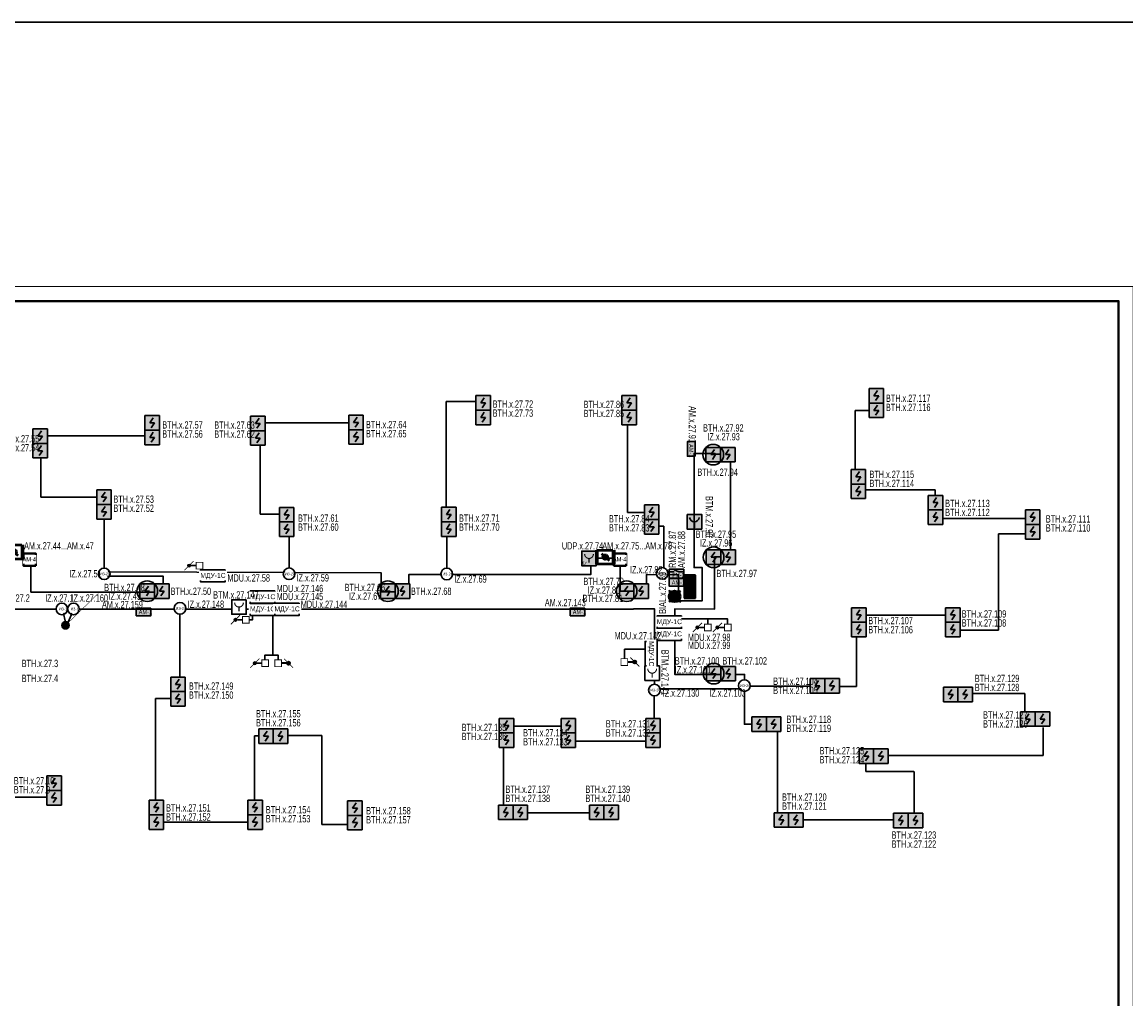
# Model space of a CAD drawing. Header units: millimetres. Extents: x 303602 to 13248484, y -10200551 to -26241.
# Tile 46 of 51: x 947701 to 985617, y -81887 to -48338. Entities that reach past the tile are written whole.
import ezdxf
from ezdxf.enums import TextEntityAlignment as Align

# ---------------------------------------------------------------- set-up
doc = ezdxf.new("R2010")
doc.units = ezdxf.units.MM
doc.set_wipeout_variables(frame=1)
doc.linetypes.add('CONTINOUS', pattern=[0])
for name, color, linetype, lineweight in [('_АПС_Оборудование', 1, 'Continuous', 30), ('RC-Извещатели_пожарные', 1, 'Continuous', 30), ('Воздуховоды', 7, 'Continuous', 18), ('Графика', 253, 'Continuous', 20), ('ОС', 5, 'Continuous', 25), ('Рамка', 7, 'Continuous', 18), ('СОУЭ', 1, 'Continuous', 30), ('СС-011-ПОЖ-СИГНАЛИЗАЦИЯ', 1, 'Continuous', 30), ('УГО АПС и АПЗ$0$_АПС_Оборудование', 1, 'Continuous', 30), ('УГО АПС и АПЗ$0$СС-011-ПОЖ-СИГНАЛИЗАЦИЯ', 1, 'Continuous', 30)]:
    doc.layers.add(name, color=color, linetype=linetype, lineweight=lineweight)
for name, color, linetype in [('EI_HATCH_GALV', 7, 'Continuous'), ('АПС', 5, 'Continuous'), ('АПС_Оборудование', 1, 'Continuous'), ('ССПС', 5, 'Continuous'), ('формат', 250, 'Continuous')]:
    doc.layers.add(name, color=color, linetype=linetype)
doc.layers.add('УГО АПС и АПЗ$0$СС_СОУЭ', color=7, linetype='Continuous', lineweight=35, true_color=0x004961)
doc.styles.add('Arial', font='arial.ttf', dxfattribs={"width": 0.9, "height": 700})
doc.styles.add('Arial Narrow', font='ARIALN.TTF', dxfattribs={"width": 0.9, "height": 600})
doc.styles.add('Arial Narrow_Нум', font='ARIALN.TTF', dxfattribs={"width": 0.7, "height": 250})
doc.styles.add('Arial_2', font='arial.ttf', dxfattribs={"width": 0.9, "height": 400})
doc.styles.add('CP.Text', font='arial.ttf')
doc.styles.get("Standard").update_dxf_attribs({"font": 'isocpeur.ttf', "width": 0.9})

# ---------------------------------------------------------------- blocks, each defined once
blk = doc.blocks.new('*U39')
at = {"color": 0, "lineweight": 0}
blk.add_lwpolyline([(-594, 0), (0, 0), (0, 420), (-594, 420)], close=True, dxfattribs=at)
at = {"lineweight": 40}
blk.add_lwpolyline([(-574, 5), (-5, 5), (-5, 415), (-574, 415)], close=True, dxfattribs=at)
at = {"style": 'Arial', "width": 0.9, "flags": 8}
blk.add_attdef('FORMAT', (-36.87, 1.26), '', height=2.8, dxfattribs=at)
blk = doc.blocks.new('*U70')
at = {"ltscale": 100}
h = blk.add_hatch(color=256, dxfattribs=at)
h.dxf.hatch_style = 1
h.paths.add_polyline_path([(-35, 0, 1), (35, 0, 1)])
at = {"lineweight": 30}
blk.add_lwpolyline([(313, 313, 0, 45, 0), (186, 186, 4.5, 4.5, 0), (25, 25, 4.5, 4.5, 0)], format="xyseb", dxfattribs=at)
blk.add_circle((0, 0), 34.8, dxfattribs=at)
blk = doc.blocks.new('RC-UGO-IRA-01')
blk.add_wipeout([(2.5, 2.5), (2.5, -2.5), (-2.5, -2.5), (-2.5, 2.5)]).dxf.layer = 'RC-Извещатели_пожарные'
blk.add_wipeout([(-2.5, -2.5), (-2.5, 2.5), (2.5, 2.5), (2.5, -2.5)]).dxf.layer = 'RC-Извещатели_пожарные'
at = {"layer": 'RC-Извещатели_пожарные', "ltscale": 30}
blk.add_lwpolyline([(2.5, 2.5), (2.5, -2.5), (-2.5, -2.5), (-2.5, 2.5)], close=True, dxfattribs=at)
at = {"layer": 'RC-Извещатели_пожарные', "ltscale": 30, "const_width": 0.375}
blk.add_lwpolyline([(-1.5, 1.5, 1), (1.5, 1.5, 1)], format="xyb", dxfattribs=at)
blk.add_lwpolyline([(0, 0), (0, -1.5)], dxfattribs=at)
at = {"layer": 'RC-Извещатели_пожарные'}
blk.add_attdef('PSTN', text='', height=1.5, dxfattribs=at).set_placement((2.5, 2.5), align=Align.BOTTOM_CENTER)
blk = doc.blocks.new('ИП 212-64 прот.R3')
blk.add_wipeout([(2.5, 2.5), (2.5, -2.5), (-2.5, -2.5), (-2.5, 2.5)]).dxf.layer = 'RC-Извещатели_пожарные'
blk.add_wipeout([(-2.5, -2.5), (-2.5, 2.5), (2.5, 2.5), (2.5, -2.5)]).dxf.layer = 'RC-Извещатели_пожарные'
at = {"lineweight": 35, "true_color": 0xffffff}
h = blk.add_hatch(color=7, dxfattribs=at)
h.dxf.hatch_style = 1
h.paths.add_polyline_path([(-2.5, 2.5), (-2.5, -2.5), (2.5, -2.5), (2.5, 2.5)])
at = {"color": 1, "linetype": 'ByBlock', "lineweight": -2}
for p, q in [((0.39, 1.77), (-0.83, 0)), ((-0.83, 0), (0.83, 0)), ((0.83, 0), (-0.31, -1.63))]:
    blk.add_line(p, q, dxfattribs=at)
at = {"layer": 'RC-Извещатели_пожарные', "ltscale": 30}
for p, q in [((-2.5, -2.5), (-2.5, 2.5)), ((-2.5, 2.5), (2.5, 2.5)), ((2.5, 2.5), (2.5, -2.5)), ((2.5, -2.5), (-2.5, -2.5))]:
    blk.add_line(p, q, dxfattribs=at)
blk = doc.blocks.new('УГО АПС и АПЗ$0$A$C0ED213A1')
blk.add_wipeout([(-200, 0), (0, -200), (200, 0), (0, 200)])
blk.add_circle((0, 0), 200)
at = {"layer": 'УГО АПС и АПЗ$0$СС-011-ПОЖ-СИГНАЛИЗАЦИЯ', "color": 1, "style": 'CP.Text', "width": 0.8}
blk.add_text('ИЗ-2О', height=90, dxfattribs=at).set_placement((-145, -47))
blk = doc.blocks.new('*U96')
at = {"lineweight": 35, "true_color": 0xffffff}
h = blk.add_hatch(color=7, dxfattribs=at)
h.dxf.hatch_style = 1
h.paths.add_polyline_path([(-2.5, 2.5), (-2.5, -2.5), (2.5, -2.5), (2.5, 2.5)])
at = {"color": 1, "linetype": 'ByBlock', "lineweight": -2}
for p, q in [((0.39, 1.76), (-0.83, 0)), ((-0.83, 0), (0.83, 0)), ((0.83, 0), (-0.31, -1.64))]:
    blk.add_line(p, q, dxfattribs=at)
at = {"color": 1, "linetype": 'ByBlock', "lineweight": -2, "ltscale": 0.1}
blk.add_lwpolyline([(-2.5, 2.5), (2.5, 2.5), (2.5, -2.5), (-2.5, -2.5)], close=True, dxfattribs=at)
at = {"layer": 'RC-Извещатели_пожарные'}
blk.add_circle((0, 0), 3.54, dxfattribs=at)
at = {"layer": 'RC-Извещатели_пожарные', "style": 'Arial Narrow_Нум', "width": 0.7}
blk.add_attdef('PSTN', text='', height=2.5, dxfattribs=at).set_placement((5.33, 2.66), align=Align.BOTTOM_CENTER)
blk = doc.blocks.new('УДП')
at = {"color": 30}
blk.add_wipeout([(324223, -148669), (324222, -149169), (323722, -149169), (323723, -148669)], dxfattribs=at).dxf.layer = 'RC-Извещатели_пожарные'
blk.add_wipeout([(323722, -149169), (323723, -148669), (324223, -148669), (324222, -149169)], dxfattribs=at).dxf.layer = 'RC-Извещатели_пожарные'
at = {"layer": 'EI_HATCH_GALV', "lineweight": 30, "true_color": 0xffffff}
h = blk.add_hatch(color=7, dxfattribs=at)
h.dxf.hatch_style = 1
h.paths.add_polyline_path([(324223, -148669), (324222, -149169), (323722, -149169), (323723, -148669)])
at = {"layer": 'RC-Извещатели_пожарные', "color": 30, "ltscale": 30}
blk.add_lwpolyline([(324223, -148669), (324222, -149169), (323722, -149169), (323723, -148669)], close=True, dxfattribs=at)
at = {"layer": 'RC-Извещатели_пожарные', "color": 30, "ltscale": 30, "const_width": 37.5}
blk.add_lwpolyline([(323823, -148769, 1), (324123, -148769, 1)], format="xyb", dxfattribs=at)
blk.add_lwpolyline([(323972, -148919), (323972, -149069)], dxfattribs=at)
at = {"color": 30, "lineweight": 30, "style": 'Arial Narrow', "width": 0.9}
blk.add_text('ДУ', height=100, dxfattribs=at).set_placement((323814, -149078), align=Align.MIDDLE_CENTER)
blk = doc.blocks.new('_МДУ')
at = {"color": 1}
blk.add_wipeout([(-350, 175), (350, 175), (350, -175), (-350, -175)], dxfattribs=at)
at = {"layer": 'АПС', "color": 1, "lineweight": 30, "ltscale": 200}
blk.add_lwpolyline([(350, 175), (-350, 175), (-350, -175), (350, -175)], close=True, dxfattribs=at)
at = {"layer": 'АПС', "color": 0, "lineweight": 30, "ltscale": 200, "insert": (3, -9), "char_height": 140, "width": 668.29, "attachment_point": 5, "style": 'Arial_2', "bg_fill": 2}
blk.add_mtext('МДУ-1С', dxfattribs=at)
blk = doc.blocks.new('ам-4')
blk.add_wipeout([(-197, 213), (223, 213), (223, -207), (-197, -207)]).dxf.layer = 'АПС_Оборудование'
at = {"layer": '_АПС_Оборудование', "lineweight": 40, "ltscale": 100}
blk.add_lwpolyline([(223, -207), (-197, -207), (-197, 213), (223, 213)], close=True, dxfattribs=at)
at = {"layer": '_АПС_Оборудование', "ltscale": 100, "insert": (15, 13), "char_height": 150, "attachment_point": 5, "style": 'Arial Narrow', "bg_fill": 2}
blk.add_mtext_dynamic_manual_height_columns('\\pxi-0.17961;АМ-4', width=300, gutter_width=144375, heights=[0], dxfattribs=at)
blk = doc.blocks.new('озк_выт')
at = {"layer": 'УГО АПС и АПЗ$0$_АПС_Оборудование', "ltscale": 200}
h = blk.add_hatch(color=5, dxfattribs=at)
h.dxf.hatch_style = 1
h.paths.add_polyline_path([(468756, -41333, 1), (468645, -41333, 1)])
at = {"color": 5, "const_width": 29.5}
blk.add_lwpolyline([(468544, -41177), (468661, -41294)], dxfattribs=at)
at = {"layer": 'УГО АПС и АПЗ$0$_АПС_Оборудование', "color": 5, "lineweight": 35, "ltscale": 200}
blk.add_line((468631, -41333), (468458, -41334), dxfattribs=at)
at = {"layer": 'УГО АПС и АПЗ$0$_АПС_Оборудование', "color": 5, "const_width": 29.5}
blk.add_lwpolyline([(468227, -41449), (468458, -41449), (468458, -41218), (468227, -41218)], close=True, dxfattribs=at)
blk.add_lwpolyline([(468740, -41373), (468857, -41490)], dxfattribs=at)
at = {"layer": 'УГО АПС и АПЗ$0$_АПС_Оборудование', "color": 5}
blk.add_circle((468700, -41333), 55.4, dxfattribs=at)
blk = doc.blocks.new('пд_выт')
at = {"layer": 'Воздуховоды', "true_color": 0xcd6928}
h = blk.add_hatch(color=32, dxfattribs=at)
h.dxf.hatch_style = 1
h.paths.add_polyline_path([(468770, -40558, 1), (468659, -40558, 1)])
at = {"layer": 'Воздуховоды', "color": 32, "lineweight": 30, "true_color": 0xcd6928}
blk.add_line((468645, -40558), (468472, -40558), dxfattribs=at)
at = {"layer": 'Воздуховоды', "color": 32, "true_color": 0xcd6928, "const_width": 29.5}
blk.add_lwpolyline([(468242, -40674), (468472, -40673), (468472, -40443), (468241, -40443)], close=True, dxfattribs=at)
for points in [[(468558, -40401), (468675, -40519)], [(468754, -40597), (468871, -40714)]]:
    blk.add_lwpolyline(points, dxfattribs=at)
at = {"layer": 'Воздуховоды', "color": 32, "true_color": 0xcd6928}
blk.add_circle((468715, -40558), 55.4, dxfattribs=at)
blk = doc.blocks.new('озк_пр')
at = {"layer": 'УГО АПС и АПЗ$0$_АПС_Оборудование', "ltscale": 200}
h = blk.add_hatch(color=1, dxfattribs=at)
h.dxf.hatch_style = 1
h.paths.add_polyline_path([(468761, -41723, 1), (468650, -41723, 1)])
at = {"color": 1, "const_width": 29.5}
blk.add_lwpolyline([(468549, -41567), (468666, -41684)], dxfattribs=at)
at = {"layer": 'УГО АПС и АПЗ$0$_АПС_Оборудование', "color": 1, "lineweight": 35, "ltscale": 200}
blk.add_line((468636, -41723), (468463, -41723), dxfattribs=at)
at = {"layer": 'УГО АПС и АПЗ$0$_АПС_Оборудование', "color": 1, "const_width": 29.5}
blk.add_lwpolyline([(468233, -41839), (468463, -41839), (468463, -41608), (468232, -41608)], close=True, dxfattribs=at)
blk.add_lwpolyline([(468745, -41762), (468862, -41880)], dxfattribs=at)
at = {"layer": 'УГО АПС и АПЗ$0$_АПС_Оборудование', "color": 1}
blk.add_circle((468706, -41723), 55.4, dxfattribs=at)
blk = doc.blocks.new('авфывыа')
at = {"lineweight": 40, "ltscale": 2, "true_color": 0xffffff}
h = blk.add_hatch(color=7, dxfattribs=at)
h.dxf.hatch_style = 1
h.paths.add_polyline_path([(287843, 200199), (287340, 200199), (287340, 199936), (287843, 199936)])
at = {"layer": 'ОС', "color": 1, "lineweight": 30}
blk.add_lwpolyline([(287843, 200199), (287340, 200199), (287340, 199936), (287843, 199936)], close=True, dxfattribs=at)
at = {"layer": 'ССПС', "color": 1, "lineweight": -2, "ltscale": 1000, "style": 'Arial Narrow', "width": 0.9}
blk.add_text('АМ-1', height=150, dxfattribs=at).set_placement((287425, 199988))
blk = doc.blocks.new('*U89')
at = {"linetype": 'Continuous', "lineweight": -2, "true_color": 0xffffff}
h = blk.add_hatch(color=7, dxfattribs=at)
h.dxf.hatch_style = 1
h.paths.add_polyline_path([(0, 500), (0, 0), (500, 0), (500, 500)])
at = {"color": 1, "linetype": 'Continuous', "lineweight": -2}
blk.add_line((250, 250), (250, 43), dxfattribs=at)
blk.add_lwpolyline([(0, 500), (500, 500), (500, 0), (0, 0)], close=True, dxfattribs=at)
blk.add_arc((250, 417), 167, 186.4495, 353.5853, dxfattribs=at)
at = {"color": 0, "linetype": 'Continuous', "lineweight": -2, "style": 'Arial Narrow_Нум', "flags": 1}
for tag, p in [('NAME_DEVICE', (-64, -421)), ('NUM_POM', (-82, -847))]:
    blk.add_attdef(tag, p, '', height=125, dxfattribs=at)
at = {"color": 0, "linetype": 'Continuous', "lineweight": -2, "style": 'Arial Narrow_Нум'}
for tag, p in [('INDEX', (-63, -235)), ('NUM_DEVICE', (-64, -630))]:
    blk.add_attdef(tag, p, '', height=125, dxfattribs=at)
blk = doc.blocks.new('ДЗ')
at = {"layer": 'Графика', "color": 1, "lineweight": 50}
for p, q in [((304243, -36530), (304243, -37013)), ((304423, -36650), (304688, -36892)), ((304859, -36530), (304859, -37013))]:
    blk.add_line(p, q, dxfattribs=at)
blk.add_lwpolyline([(304821, -36530), (304821, -37013), (304291, -37013), (304291, -36530)], close=True, dxfattribs=at)
blk.add_circle((304556, -36771), 81.3, dxfattribs=at)
blk = doc.blocks.new('РМ-4схема')
at = {"lineweight": 40, "ltscale": 2, "true_color": 0xffffff}
h = blk.add_hatch(color=7, dxfattribs=at)
h.dxf.hatch_style = 1
h.paths.add_polyline_path([(-154589, 33976), (-154086, 33976), (-154086, 34289), (-154589, 34289)])
at = {"layer": 'ОС', "color": 1, "lineweight": 30}
for p, q in [((-154420, 34196, 0), (-154589, 34196, 0)), ((-154260, 34196, 0), (-154420, 34270, 0)), ((-154086, 34196, 0), (-154260, 34196, 0))]:
    blk.add_line(p, q, dxfattribs=at)
at = {"layer": 'ОС', "color": 1, "lineweight": 30, "elevation": 0}
blk.add_lwpolyline([(-154086, 34289), (-154589, 34289), (-154589, 33976), (-154086, 33976)], close=True, dxfattribs=at)
at = {"layer": 'ССПС', "color": 1, "lineweight": -2, "ltscale": 1000, "style": 'Arial Narrow_Нум', "width": 0.8}
blk.add_text('РМ-1', height=151, dxfattribs=at).set_placement((-154484, 34011, 0))
blk = doc.blocks.new('УГО АПС и АПЗ$0$точка сбора')
h = blk.add_hatch(color=255)
h.dxf.hatch_style = 1
h.paths.add_polyline_path([(0, 0), (-88, 88, 0.198912), (-125, 0, 0.198912), (-88, -88)])
h.paths.add_polyline_path([(125, 0, 0.198912), (88, 88), (0, 0), (88, -88, 0.198912)])
h = blk.add_hatch(color=2)
h.dxf.hatch_style = 1
h.paths.add_polyline_path([(88, -88), (0, 0), (-88, -88, 0.414214)])
h.paths.add_polyline_path([(88, 88, 0.414214), (-88, 88), (0, 0)])
at = {"layer": 'УГО АПС и АПЗ$0$СС_СОУЭ', "color": 1}
for p, q in [((-88, 88), (-125, 125)), ((-88, 88), (-125, 88)), ((-88, 88), (-88, 125)), ((88, 88), (125, 125)), ((88, 88), (88, 125)), ((88, 88), (125, 88)), ((-88, -88), (-125, -125)), ((-88, -88), (-125, -88)), ((-88, -88), (-88, -125)), ((88, -88), (125, -125)), ((88, -88), (88, -125)), ((88, -88), (125, -88))]:
    blk.add_line(p, q, dxfattribs=at)
for points in [[(-88, 88), (88, -88)], [(-88, -88), (88, 88)]]:
    blk.add_lwpolyline(points, dxfattribs=at)
blk.add_circle((0, 0), 125, dxfattribs=at)
blk = doc.blocks.new('УГО АПС и АПЗ$0$A$C7da512b9')
at = {"true_color": 0xffffff}
h = blk.add_hatch(color=7, dxfattribs=at)
h.dxf.hatch_style = 1
h.paths.add_polyline_path([(0, 199.9872), (-399.9744, 199.9872), (-399.9744, -199.9872), (0, -199.9872)])
at = {"lineweight": 35, "true_color": 0x0a0aff}
for points in [[(0, 74.9952), (0, 199.9872), (-399.9744, 199.9872), (-399.9744, 74.9952)], [(-399.9744, -74.9952), (-399.9744, -199.9872), (0, -199.9872), (0, -74.9952)]]:
    blk.add_hatch(color=5, dxfattribs=at).paths.add_polyline_path(points)
at = {"color": 5, "lineweight": 35, "true_color": 0x0a0aff}
for p, q in [((-399.9744, 199.9872), (-399.9744, -199.9872)), ((0, 199.9872), (-399.9744, 199.9872)), ((0, -199.9872), (0, 199.9872)), ((-399.9744, -199.9872), (0, -199.9872))]:
    blk.add_line(p, q, dxfattribs=at)
blk = doc.blocks.new('ИЗ-1')
blk.add_wipeout([(469979, -66893), (470179, -67093), (470379, -66893), (470179, -66693)])
blk.add_circle((470179, -66893), 200)
at = {"layer": 'УГО АПС и АПЗ$0$СС-011-ПОЖ-СИГНАЛИЗАЦИЯ', "color": 1, "style": 'CP.Text', "width": 0.8}
blk.add_text('ИЗ-1', height=90, dxfattribs=at).set_placement((470079, -66939))
blk = doc.blocks.new('пд_пр')
at = {"layer": 'Воздуховоды', "true_color": 0x008800}
h = blk.add_hatch(color=96, dxfattribs=at)
h.dxf.hatch_style = 1
h.paths.add_polyline_path([(468765, -40912, 1), (468654, -40912, 1)])
at = {"layer": 'Воздуховоды', "color": 96, "lineweight": 30, "true_color": 0x008800}
blk.add_line((468640, -40912), (468467, -40912), dxfattribs=at)
at = {"layer": 'Воздуховоды', "color": 96, "true_color": 0x008800, "const_width": 29.5}
blk.add_lwpolyline([(468237, -41028), (468468, -41028), (468467, -40797), (468237, -40797)], close=True, dxfattribs=at)
for points in [[(468553, -40755), (468671, -40873)], [(468749, -40951), (468867, -41069)]]:
    blk.add_lwpolyline(points, dxfattribs=at)
at = {"layer": 'Воздуховоды', "color": 96, "true_color": 0x008800}
blk.add_circle((468710, -40912), 55.4, dxfattribs=at)

msp = doc.modelspace()

# ---------------------------------------------------------------- linework, layer by layer
at = {"layer": 'RC-Извещатели_пожарные', "lineweight": 30}
for points in [[(946970, -66791), (948007, -66791), (948007, -67213), (948007, -67213), (948007, -67913), (952544, -67913), (952544, -67368), (950548, -67368), (950548, -67221), (960040, -67258), (960040, -67909), (960983, -67909), (960983, -67311), (967236, -67311), (967236, -66752), (968250, -66752), (968250, -67240), (968250, -67240), (968250, -67879), (969148, -67879), (969148, -67315), (970244, -67319), (970244, -68213), (971062, -68213), (971062, -67072), (970785, -67072), (970785, -63151), (971503, -63151), (971503, -63173), (972034, -63173), (972034, -66699), (971487, -66699), (971487, -68501), (970121, -68494), (970121, -70744), (972518, -70744), (972518, -71243), (969429, -71243), (969429, -68495), (968706, -68495), (968706, -68497), (949473, -68497), (949236, -69055)], [(949212, -69055), (949092, -68496), (939756, -68496)]]:
    msp.add_lwpolyline(points, dxfattribs=at)
at = {"layer": 'Рамка'}
msp.add_lwpolyline([(928467, -98921), (985367, -98921), (985367, -57921), (928467, -57921)], close=True, dxfattribs=at)
at = {"layer": 'СС-011-ПОЖ-СИГНАЛИЗАЦИЯ', "lineweight": 30}
for p, q in [((948347, -64655), (948347, -62552)), ((948347, -62552), (951964, -62552)), ((950518, -64655), (948347, -64655)), ((981237, -65909), (981237, -69221)), ((957997, -72845), (957997, -75893)), ((978337, -74080), (976688, -74080)), ((944924, -74953), (948797, -74953))]:
    msp.add_line(p, q, dxfattribs=at)
at = {"layer": 'СС-011-ПОЖ-СИГНАЛИЗАЦИЯ', "color": 30, "lineweight": 30, "true_color": 0xf26722}
for points in [[(971254, -69014), (971254, -68832)], [(956316, -70076), (956494, -70076), (956494, -70244)], [(968389, -70202), (968389, -69879)]]:
    msp.add_lwpolyline(points, dxfattribs=at)

# ---------------------------------------------------------------- block references
at = {"color": 6, "rotation": 270}
msp.add_blockref('авфывыа', (770617, 224594), dxfattribs=at)
at = {"color": 7, "linetype": 'CONTINOUS', "lineweight": 30, "ltscale": 100, "xscale": 1.000735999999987, "yscale": 1.000735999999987, "zscale": 1.000735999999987}
msp.add_blockref('*U89', (970544, -65749), dxfattribs=at)
at = {"xscale": 3.600000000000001, "yscale": 3.600000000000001, "zscale": 3.600000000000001, "rotation": 359.2880171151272}
msp.add_blockref('*U70', (949194, -69056), dxfattribs=at)
at = {"color": 6}
for p in [(664281, -268662), (679191, -268662)]:
    msp.add_blockref('авфывыа', p, dxfattribs=at)
at = {"layer": 'СС-011-ПОЖ-СИГНАЛИЗАЦИЯ', "lineweight": 30, "xscale": -1}
for p in [(1439611, -28571), (1440299, -28571), (1424409, -29799)]:
    msp.add_blockref('пд_выт', p, dxfattribs=at)
at = {"layer": 'СС-011-ПОЖ-СИГНАЛИЗАЦИЯ', "lineweight": 30}
msp.add_blockref('озк_выт', (488154, -29025), dxfattribs=at)
at = {"layer": 'УГО АПС и АПЗ$0$_АПС_Оборудование', "rotation": 270}
for p in [(970638, -67728), (970638, -68128)]:
    msp.add_blockref('УГО АПС и АПЗ$0$A$C7da512b9', p, dxfattribs=at)
at = {"layer": 'УГО АПС и АПЗ$0$_АПС_Оборудование', "xscale": 1.6, "yscale": 1.6, "zscale": 1.6, "rotation": 270}
msp.add_blockref('УГО АПС и АПЗ$0$точка сбора', (970115, -68065, 0), dxfattribs=at)
at = {"layer": 'формат', "xscale": 100, "yscale": 100, "zscale": 100}
msp.add_blockref('*U39', (985867, -99421), dxfattribs=at)

# ---------------------------------------------------------------- texts
at = {"lineweight": 30, "style": 'Arial Narrow_Нум', "width": 0.7}
for s, rotation, p in [('АМ.x.27.91', 270, (970600, -61525)), ('ВТМ.x.27.90', 270, (971178, -64616)), ('AM.x.27.88', 90, (970476, -67086))]:
    msp.add_text(s, height=250, rotation=rotation, dxfattribs=at).set_placement(p)
for s, p in [('ВТН.x.27.92', (971093, -62402)), ('IZ.x.27.93', (971241, -62702)), ('ВТН.x.27.94', (970897, -63923)), ('ВТН.x.27.111', (982866, -65527)), ('ВТН.x.27.110', (982866, -65837)), ('ВТН.x.27.95', (970837, -66052)), ('ВТН.x.27.79', (966982, -67673)), ('ВТН.x.27.66', (958779, -67881)), ('IZ.x.27.80', (967129, -67972)), ('IZ.x.27.2', (946991, -68243)), ('АМ.x.27.159', (950444, -68470)), ('IZ.x.27.49', (950670, -68180)), ('IZ.x.27.67', (958927, -68180)), ('АМ.x.27.143', (965657, -68401)), ('ВТН.x.27.81', (966953, -68256)), ('MDU.x.27.98', (970572, -69594)), ('MDU.x.27.99', (970572, -69869)), ('ВТН.x.27.3', (947688, -70490)), ('IZ.x.27.101', (970121, -70707)), ('ВТН.x.27.4', (947688, -71003)), ('ВТН.x.27.155', (955738, -72217)), ('ВТН.x.27.118', (973958, -72408)), ('ВТН.x.27.119', (973958, -72718)), ('ВТН.x.27.137', (964306, -74812)), ('ВТН.x.27.139', (967053, -74812)), ('ВТН.x.27.120', (973806, -75079)), ('ВТН.x.27.122', (977570, -76694))]:
    msp.add_text(s, height=250, dxfattribs=at).set_placement(p)

# ---------------------------------------------------------------- next in the draw order: block references
at = {"layer": '_АПС_Оборудование'}
for p in [(947946, -66802), (968226, -66802)]:
    msp.add_blockref('ам-4', p, dxfattribs=at)
at = {"layer": '_АПС_Оборудование', "color": 0, "lineweight": 30, "xscale": 1.2, "yscale": 1.2, "zscale": 1.2}
for p in [(954255, -67356), (969931, -68945)]:
    msp.add_blockref('_МДУ', p, dxfattribs=at)
at = {"layer": 'RC-Извещатели_пожарные', "rotation": 359.9525678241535}
for p, xscale, yscale, zscale in [((955152, -68428), 99.99999999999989, 99.99999999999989, 99.99999999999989), ((969344, -70700), 99.99999999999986, 99.99999999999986, 99.99999999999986)]:
    msp.add_blockref('RC-UGO-IRA-01', p, dxfattribs=dict(at, xscale=xscale, yscale=yscale, zscale=zscale))
at = {"layer": 'СОУЭ', "color": 6, "xscale": 100, "yscale": 100, "zscale": 100}
for p in [(977045, -61174), (963537, -61418), (968553, -61418), (952169, -62105), (955800, -62123), (959172, -62087), (948324, -62558), (971942, -63195), (976424, -63956), (979075, -64843), (956791, -65256), (962360, -65251), (969326, -65173), (982415, -65342), (971954, -66719), (960767, -67884), (968968, -67884), (976444, -68700), (979672, -68700), (971957, -70717), (953057, -71084), (975024, -71131), (979597, -71433), (982249, -72275), (964340, -72502), (966464, -72502), (969372, -72502), (973019, -72451), (956078, -72867), (976702, -73550), (948799, -74479), (952312, -75316), (955704, -75316), (959134, -75334), (964317, -75480), (967437, -75480), (973780, -75741), (977888, -75761)]:
    msp.add_blockref('ИП 212-64 прот.R3', p, dxfattribs=at)
at = {"layer": 'СС-011-ПОЖ-СИГНАЛИЗАЦИЯ', "lineweight": 30}
msp.add_blockref('УДП', (643202, 82160), dxfattribs=at)
at = {"layer": 'УГО АПС и АПЗ$0$_АПС_Оборудование'}
for p in [(950521, -67288), (956872, -67287), (962289, -67293), (969692, -67276), (953125, -68473)]:
    msp.add_blockref('УГО АПС и АПЗ$0$A$C0ED213A1', p, dxfattribs=at)

# ---------------------------------------------------------------- next in the draw order: linework, layer by layer
at = {"layer": 'СС-011-ПОЖ-СИГНАЛИЗАЦИЯ', "lineweight": 30}
for p, q in [((962265, -65002), (962265, -61364)), ((962265, -61364), (963287, -61364)), ((976316, -61682), (976316, -63695)), ((956050, -62107), (958922, -62107)), ((979063, -64403), (979063, -64592)), ((950518, -67091), (950518, -64655)), ((969076, -65184), (968500, -65184)), ((956537, -65244), (955875, -65244)), ((953125, -68674), (953125, -70828)), ((976685, -68703), (979409, -68703)), ((952279, -71568), (952279, -75062)), ((982150, -71397), (982150, -72022)), ((966213, -72517), (964610, -72517)), ((955687, -75075), (955687, -72850)), ((955687, -72850), (955824, -72850)), ((976688, -74080), (976688, -73801))]:
    msp.add_line(p, q, dxfattribs=at)

# ---------------------------------------------------------------- next in the draw order: block references
msp.add_blockref('РМ-4схема', (1124520, -101418, 0))
at = {"color": 6}
msp.add_blockref('авфывыа', (682591, -267648), dxfattribs=at)
at = {"layer": '_АПС_Оборудование', "color": 0, "lineweight": 30, "xscale": 1.2, "yscale": 1.2, "zscale": 1.2}
msp.add_blockref('_МДУ', (955961, -68506), dxfattribs=at)
at = {"layer": '_АПС_Оборудование', "color": 0, "lineweight": 30, "xscale": 1.2, "yscale": 1.2, "zscale": 1.2, "rotation": 270}
msp.add_blockref('_МДУ', (969309, -70030), dxfattribs=at)
at = {"layer": 'RC-Извещатели_пожарные', "xscale": 100, "yscale": 100, "zscale": 100}
for p in [(971442, -63195), (971454, -66719), (960267, -67884), (968468, -67884), (971457, -70717)]:
    msp.add_blockref('*U96', p, dxfattribs=at)
at = {"layer": 'RC-Извещатели_пожарные', "lineweight": 30}
for p in [(642870, -29767), (663177, -29943)]:
    msp.add_blockref('ДЗ', p, dxfattribs=at)
at = {"layer": 'СОУЭ', "color": 6, "xscale": 100, "yscale": 100, "zscale": 100}
for p in [(977045, -61674), (963537, -61918), (968553, -61918), (952169, -62605), (955800, -62623), (959172, -62587), (948324, -63058), (976424, -64456), (979075, -65343), (956791, -65756), (962360, -65751), (969326, -65673), (982415, -65842), (952500, -67884), (976444, -69200), (979672, -69200), (975524, -71131), (980097, -71433), (953057, -71584), (982749, -72275), (973519, -72451), (956578, -72867), (964340, -73002), (969372, -73002), (977202, -73550), (948799, -74979), (964817, -75480), (967937, -75480), (952312, -75816), (955704, -75816), (959134, -75834), (974280, -75741), (978388, -75761)]:
    msp.add_blockref('ИП 212-64 прот.R3', p, dxfattribs=at)
at = {"layer": 'СС-011-ПОЖ-СИГНАЛИЗАЦИЯ', "lineweight": 30, "xscale": -1}
msp.add_blockref('пд_пр', (1422147, -26094), dxfattribs=at)
at = {"layer": 'УГО АПС и АПЗ$0$_АПС_Оборудование'}
for p in [(969423, -71280), (972510, -71127)]:
    msp.add_blockref('УГО АПС и АПЗ$0$A$C0ED213A1', p, dxfattribs=at)

# ---------------------------------------------------------------- next in the draw order: texts
at = {"lineweight": 30, "style": 'Arial Narrow_Нум', "width": 0.7}
for s, p in [('ВТН.x.27.115', (976810, -63996)), ('AM.x.27.44...AM.x.47', (947770, -66452)), ('UDP.x.27.74', (966244, -66452)), ('AM.x.27.75...AM.x.78', (967632, -66452)), ('IZ.x.27.96', (970985, -66351)), ('IZ.x.27.82', (968583, -67271)), ('IZ.x.27.51', (949321, -67408)), ('MDU.x.27.58', (954755, -67554)), ('IZ.x.27.59', (957127, -67550)), ('IZ.x.27.69', (962545, -67591)), ('ВТН.x.27.97', (971553, -67400)), ('ВТН.x.27.48', (950522, -67881)), ('ВТН.x.27.68', (961059, -68011)), ('IZ.x.27.148', (953387, -68456)), ('ВТН.x.27.100', (970123, -70403)), ('ВТН.x.27.102', (971757, -70403)), ('ВТН.x.27.104', (973502, -71104)), ('ВТН.x.27.105', (973502, -71415)), ('ВТН.x.27.127', (980711, -72259)), ('ВТН.x.27.126', (980711, -72569)), ('ВТН.x.27.125', (975095, -73488)), ('ВТН.x.27.124', (975095, -73798)), ('ВТН.x.27.10', (947417, -74519))]:
    msp.add_text(s, height=250, dxfattribs=at).set_placement(p)
for s, p in [('RM.x.27.87', (970165, -67086)), ('BIAL.x.27.89', (969823, -68661))]:
    msp.add_text(s, height=250, rotation=90, dxfattribs=at).set_placement(p)

# ---------------------------------------------------------------- next in the draw order: linework, layer by layer
at = {"layer": 'RC-Извещатели_пожарные', "lineweight": 30}
msp.add_lwpolyline([(972510, -71327), (972510, -72456), (972769, -72456)], dxfattribs=at)
at = {"layer": 'СС-011-ПОЖ-СИГНАЛИЗАЦИЯ', "lineweight": 30}
for p, q in [((976788, -61682), (976316, -61682)), ((968500, -65184), (968500, -62168)), ((955875, -65244), (955875, -62876)), ((976677, -64403), (979063, -64403)), ((979340, -65389), (982174, -65389)), ((969748, -65656), (969583, -65656)), ((969748, -67078), (969748, -65656)), ((982175, -65909), (981237, -65909)), ((956871, -67087), (956871, -66009)), ((962289, -67094), (962289, -66003)), ((981237, -69221), (979940, -69221)), ((976364, -71159), (976364, -69464)), ((972720, -71141), (974768, -71141)), ((975784, -71159), (976364, -71159)), ((952812, -71568), (952279, -71568)), ((969409, -71482), (969409, -72258)), ((980357, -71397), (982150, -71397)), ((973653, -72722), (973653, -75491)), ((982779, -73527), (982779, -72561)), ((956827, -72845), (957997, -72845)), ((966722, -73039), (969120, -73039)), ((964235, -73270), (964235, -75221)), ((977450, -73527), (982779, -73527)), ((978344, -74080), (978344, -75487)), ((952562, -75813), (955438, -75813)), ((967200, -75494), (965073, -75494)), ((977648, -75740), (974528, -75740)), ((957997, -75893), (958884, -75893))]:
    msp.add_line(p, q, dxfattribs=at)
at = {"layer": 'СС-011-ПОЖ-СИГНАЛИЗАЦИЯ', "color": 30, "lineweight": 30, "true_color": 0xf26722}
for points in [[(955500, -68868), (955611, -68868), (955611, -68729)], [(968389, -69879), (969103, -69879)]]:
    msp.add_lwpolyline(points, dxfattribs=at)

# ---------------------------------------------------------------- next in the draw order: block references
at = {"layer": '_АПС_Оборудование', "color": 0, "lineweight": 30, "xscale": 1.2, "yscale": 1.2, "zscale": 1.2}
for p in [(955961, -68086), (969931, -69365)]:
    msp.add_blockref('_МДУ', p, dxfattribs=at)
at = {"layer": 'RC-Извещатели_пожарные', "xscale": 100, "yscale": 100, "zscale": 100}
msp.add_blockref('*U96', (952000, -67884), dxfattribs=at)
at = {"layer": 'СОУЭ', "color": 6, "xscale": 100, "yscale": 100, "zscale": 100}
msp.add_blockref('ИП 212-64 прот.R3', (950514, -64657), dxfattribs=at)
at = {"layer": 'СС-011-ПОЖ-СИГНАЛИЗАЦИЯ', "lineweight": 30, "xscale": -1}
msp.add_blockref('пд_выт', (1423742, -28309), dxfattribs=at)
at = {"layer": 'СС-011-ПОЖ-СИГНАЛИЗАЦИЯ', "lineweight": 30}
msp.add_blockref('озк_пр', (500041, -28594), dxfattribs=at)

# ---------------------------------------------------------------- next in the draw order: texts
at = {"lineweight": 30, "style": 'Arial Narrow_Нум', "width": 0.7}
for s, p in [('ВТН.x.27.72', (963865, -61582)), ('ВТН.x.27.86', (966988, -61594)), ('ВТН.x.27.117', (977374, -61384)), ('ВТН.x.27.73', (963865, -61892)), ('ВТН.x.27.85', (966988, -61905)), ('ВТН.x.27.116', (977374, -61695)), ('ВТН.x.27.57', (952516, -62299)), ('ВТН.x.27.63', (954302, -62304)), ('ВТН.x.27.64', (959514, -62288)), ('ВТН.x.27.55', (946900, -62771)), ('ВТН.x.27.56', (952516, -62610)), ('ВТН.x.27.62', (954302, -62615)), ('ВТН.x.27.65', (959514, -62599)), ('ВТН.x.27.54', (946900, -63082)), ('ВТН.x.27.114', (976810, -64307)), ('ВТН.x.27.113', (979409, -64993)), ('ВТН.x.27.112', (979409, -65303)), ('ВТН.x.27.61', (957180, -65498)), ('ВТН.x.27.60', (957180, -65808)), ('ВТН.x.27.71', (962710, -65498)), ('ВТН.x.27.70', (962710, -65808)), ('ВТН.x.27.84', (967859, -65523)), ('ВТН.x.27.83', (967859, -65833)), ('ВТН.x.27.50', (952802, -68011)), ('ВТН.x.27.109', (979977, -68790)), ('ВТН.x.27.107', (976768, -69020)), ('ВТН.x.27.108', (979977, -69100)), ('ВТН.x.27.106', (976768, -69331)), ('ВТН.x.27.129', (980425, -71005)), ('ВТН.x.27.149', (953431, -71266)), ('IZ.x.27.130', (969709, -71508)), ('IZ.x.27.103', (971307, -71508)), ('ВТН.x.27.128', (980425, -71315)), ('ВТН.x.27.150', (953431, -71577)), ('ВТН.x.27.156', (955738, -72528)), ('ВТН.x.27.131', (967753, -72565)), ('ВТН.x.27.135', (962800, -72687)), ('ВТН.x.27.136', (962800, -72997)), ('ВТН.x.27.132', (967753, -72875)), ('ВТН.x.27.9', (947417, -74830)), ('ВТН.x.27.138', (964306, -75123)), ('ВТН.x.27.140', (967053, -75123)), ('ВТН.x.27.151', (952647, -75453)), ('ВТН.x.27.154', (956074, -75514)), ('ВТН.x.27.158', (959519, -75548)), ('ВТН.x.27.121', (973806, -75389)), ('ВТН.x.27.152', (952647, -75764)), ('ВТН.x.27.153', (956074, -75824)), ('ВТН.x.27.157', (959519, -75859)), ('ВТН.x.27.123', (977570, -76383))]:
    msp.add_text(s, height=250, dxfattribs=at).set_placement(p)
msp.add_text('ВТМ.x.27.141', height=250, rotation=270, dxfattribs=at).set_placement((969661, -69895))

# ---------------------------------------------------------------- next in the draw order: linework, layer by layer
at = {"layer": 'СС-011-ПОЖ-СИГНАЛИЗАЦИЯ', "color": 30, "lineweight": 30, "true_color": 0xf26722}
msp.add_lwpolyline([(970349, -68832), (971930, -68832), (971930, -69014)], dxfattribs=at)

# ---------------------------------------------------------------- next in the draw order: block references
at = {"layer": '_АПС_Оборудование', "color": 0, "lineweight": 30, "xscale": 1.2, "yscale": 1.2, "zscale": 1.2}
msp.add_blockref('_МДУ', (956801, -68506), dxfattribs=at)
at = {"layer": 'СОУЭ', "color": 6, "xscale": 100, "yscale": 100, "zscale": 100}
for p in [(950514, -65157), (966464, -73002)]:
    msp.add_blockref('ИП 212-64 прот.R3', p, dxfattribs=at)

# ---------------------------------------------------------------- next in the draw order: texts
at = {"lineweight": 30, "style": 'Arial Narrow_Нум', "width": 0.7}
for s, p in [('MDU.x.27.146', (956444, -67917)), ('ВТМ.x.27.147', (954265, -68138)), ('MDU.x.27.142', (968053, -69540))]:
    msp.add_text(s, height=250, dxfattribs=at).set_placement(p)

# ---------------------------------------------------------------- next in the draw order: linework, layer by layer
at = {"layer": 'RC-Извещатели_пожарные', "lineweight": 30}
msp.add_lwpolyline([(329285, -48338), (1052378, -48338), (1052378, -104490), (329285, -104490)], close=True, dxfattribs=at)
at = {"layer": 'СС-011-ПОЖ-СИГНАЛИЗАЦИЯ', "color": 30, "lineweight": 30, "true_color": 0xf26722}
msp.add_lwpolyline([(956316, -68729), (956316, -70076), (956043, -70076), (956043, -70229)], dxfattribs=at)

# ---------------------------------------------------------------- next in the draw order: texts
at = {"lineweight": 30, "style": 'Arial Narrow_Нум', "width": 0.7}
for s, p in [('ВТН.x.27.53', (950838, -64849)), ('ВТН.x.27.52', (950838, -65160)), ('MDU.x.27.145', (956444, -68192)), ('MDU.x.27.144', (957274, -68460)), ('ВТН.x.27.134', (964911, -72872)), ('ВТН.x.27.133', (964911, -73183))]:
    msp.add_text(s, height=250, dxfattribs=at).set_placement(p)

# ---------------------------------------------------------------- next in the draw order: block references
at = {"layer": 'RC-Извещатели_пожарные', "lineweight": 30}
msp.add_blockref('ИЗ-1', (478887, -1601), dxfattribs=at)

# ---------------------------------------------------------------- next in the draw order: block references
msp.add_blockref('ИЗ-1', (479287, -1601), dxfattribs=at)

# ---------------------------------------------------------------- next in the draw order: texts
at = {"lineweight": 30, "style": 'Arial Narrow_Нум', "width": 0.7}
for s, p in [('IZ.x.27.1', (948495, -68243)), ('IZ.x.27.160', (949399, -68243))]:
    msp.add_text(s, height=250, dxfattribs=at).set_placement(p)

doc.saveas('drawing.dxf')
